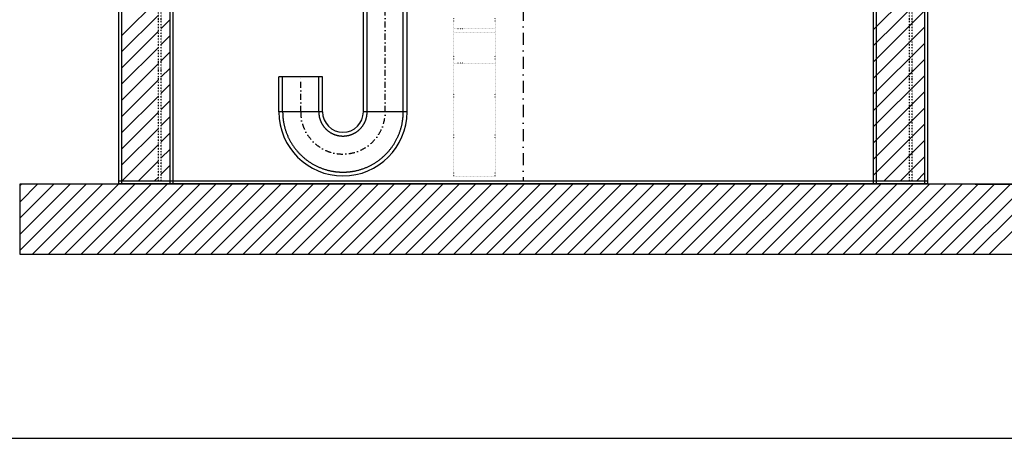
# Model space of a CAD drawing. Header units: millimetres. Extents: x 28262 to 240133, y -152087 to 56534.
# Tile 4 of 107: x 93607 to 101787, y -118837 to -115355. Entities that reach past the tile are written whole.
import ezdxf

# ---------------------------------------------------------------- set-up
doc = ezdxf.new("R2010")
doc.units = ezdxf.units.MM
doc.header["$MEASUREMENT"] = 0
for name, pattern in [('DASHDOT', [1, 0.5, -0.25, 0, -0.25]), ('Dashed', [1905, 1270, -635]), ('DĚLICÍ', [31.75, 12.7, -6.35, 0, -6.35, 0, -6.35]), ('TEČKOVANÁ', [6.35, 0, -6.35])]:
    doc.linetypes.add(name, pattern=pattern)
for name, color, linetype in [('armování', 1, 'DĚLICÍ'), ('AS-Nevid', 241, 'Dashed'), ('AS-Neviditelna', 7, 'Continuous'), ('AS-Obrys', 7, 'Continuous'), ('AS-Osy', 4, 'DASHDOT'), ('AS-Srafy', 9, 'Continuous'), ('AS_HRANA', 7, 'Continuous')]:
    doc.layers.add(name, color=color, linetype=linetype)
doc.layers.add('POPIS', color=7, linetype='Continuous', lineweight=25)
doc.layers.add('SRAFY', color=9, linetype='Continuous', lineweight=0)

msp = doc.modelspace()

# ---------------------------------------------------------------- linework, layer by layer
at = {"layer": 'armování', "color": 18, "ltscale": 0.75, "true_color": 0x000000}
for p, q in [((100998.2, -116697.5), (100998.2, -110526.3)), ((101022.2, -116697.5), (101022.2, -110526.3)), ((94759.6, -116697.5), (94759.6, -111430.9)), ((94783.6, -116697.5), (94783.6, -111430.9))]:
    msp.add_line(p, q, dxfattribs=at)
at = {"layer": 'AS-Nevid', "color": 18, "ltscale": 100, "true_color": 0x000000}
for p, q in [((96493.8, -116121.8), (96493.8, -111771.4)), ((96793.8, -116121.8), (96793.8, -111771.4)), ((95792, -116121.8), (95792, -115829.4)), ((96092, -116121.8), (96092, -115829.4))]:
    msp.add_line(p, q, dxfattribs=at)
for radius in [500.9, 200.9]:
    msp.add_arc((96292.9, -116121.8), radius, 180, 0, dxfattribs=at)
at = {"layer": 'AS-Neviditelna', "color": 18, "linetype": 'TEČKOVANÁ', "true_color": 0x000000}
for p, q in [((97213.3, -116662.4), (97213.3, -115342.4)), ((97558.3, -116662.4), (97558.3, -115342.4)), ((97558.3, -115432.4), (97213.3, -115432.4)), ((97213.3, -115462.4), (97558.3, -115462.4)), ((97558.3, -115716.3), (97213.3, -115716.3)), ((97213.3, -116662.4), (97558.3, -116662.4))]:
    msp.add_line(p, q, dxfattribs=at)
at = {"layer": 'AS-Obrys', "color": 18, "ltscale": 200, "true_color": 0x000000}
for p, q in [((94428.9, -110061.5), (94428.9, -116721.5)), ((94452.9, -110061.5), (94452.9, -116721.5)), ((101124.9, -110061.5), (101124.9, -116721.5)), ((101148.9, -110061.5), (101148.9, -116721.5)), ((94854.9, -110661.5), (94854.9, -116721.5)), ((94878.9, -110661.5), (94878.9, -116721.5)), ((100698.9, -110661.5), (100698.9, -116721.5)), ((100722.9, -110661.5), (100722.9, -116721.5))]:
    msp.add_line(p, q, dxfattribs=at)
at = {"layer": 'AS-Obrys', "color": 18, "true_color": 0x000000}
for p, q in [((96462.5, -116121.8), (96462.5, -111771.4)), ((96825, -116121.8), (96825, -111771.4)), ((96123.3, -115829.4), (95760.7, -115829.4)), ((95760.7, -116121.8), (95760.7, -115829.4)), ((96123.3, -116121.8), (96123.3, -115829.4)), ((96123.3, -116121.8), (95760.7, -116121.8)), ((96825, -116121.8), (96462.5, -116121.8)), ((101148.9, -116697.5), (94428.9, -116697.5)), ((93611.7, -116721.5), (101892.9, -116721.5)), ((93611.7, -117308.8), (93611.7, -116721.5)), ((101148.9, -116721.5), (94428.9, -116721.5)), ((101892.9, -117308.8), (93611.7, -117308.8))]:
    msp.add_line(p, q, dxfattribs=at)
for radius in [532.2, 169.6]:
    msp.add_arc((96292.9, -116121.8), radius, 180, 0, dxfattribs=at)
at = {"layer": 'AS-Osy', "color": 18, "ltscale": 200, "true_color": 0x000000}
msp.add_line((97788.9, -110061.5), (97788.9, -116697.5), dxfattribs=at)
at = {"layer": 'AS-Osy', "color": 18, "ltscale": 100, "true_color": 0x000000}
for p, q in [((96643.8, -116121.8), (96643.8, -111199.5)), ((95942, -116121.8), (95942, -115829.4))]:
    msp.add_line(p, q, dxfattribs=at)
msp.add_arc((96292.9, -116121.8), 350.9, 180, 0, dxfattribs=at)
at = {"layer": 'AS-Srafy', "color": 18, "linetype": 'Continuous', "true_color": 0x000000}
for p, q in [((100698.9, -115438.9), (101124.9, -115012.9)), ((100698.9, -115573.6), (101124.9, -115147.6)), ((94452.9, -115488.5), (94759.6, -115181.8)), ((94452.9, -115623.2), (94759.6, -115316.5)), ((100698.9, -115708.3), (101124.9, -115282.3)), ((94783.6, -115427.2), (94854.9, -115355.9)), ((94452.9, -115757.9), (94759.6, -115451.2)), ((94783.6, -115561.9), (94854.9, -115490.6)), ((100698.9, -115843), (101124.9, -115417)), ((100698.9, -115977.7), (101124.9, -115551.7)), ((94452.9, -115892.6), (94759.6, -115585.9)), ((94783.6, -115696.6), (94854.9, -115625.4)), ((94452.9, -116027.4), (94759.6, -115720.6)), ((100698.9, -116112.4), (101124.9, -115686.4)), ((94783.6, -115831.3), (94854.9, -115760.1)), ((100698.9, -116247.1), (101124.9, -115821.1)), ((94452.9, -116162.1), (94759.6, -115855.3)), ((94783.6, -115966), (94854.9, -115894.8)), ((100698.9, -116381.8), (101124.9, -115955.8)), ((94452.9, -116296.8), (94759.6, -115990)), ((94783.6, -116100.8), (94854.9, -116029.5)), ((94452.9, -116431.5), (94759.6, -116124.8)), ((100698.9, -116516.5), (101124.9, -116090.5)), ((94783.6, -116235.5), (94854.9, -116164.2)), ((100698.9, -116651.2), (101124.9, -116225.2)), ((94452.9, -116566.2), (94759.6, -116259.5)), ((94783.6, -116370.2), (94854.9, -116298.9)), ((100787.4, -116697.5), (101124.9, -116360)), ((94456.3, -116697.5), (94759.6, -116394.2)), ((94783.6, -116504.9), (94854.9, -116433.6)), ((94591, -116697.5), (94759.6, -116528.9)), ((100922.1, -116697.5), (101124.9, -116494.7)), ((94783.6, -116639.6), (94854.9, -116568.3)), ((101056.8, -116697.5), (101124.9, -116629.4)), ((94725.7, -116697.5), (94759.6, -116663.6)), ((93611.7, -116733.8), (93624, -116721.5)), ((93611.7, -116868.5), (93758.8, -116721.5)), ((93611.7, -117003.3), (93893.5, -116721.5)), ((93611.7, -117138), (94028.2, -116721.5)), ((93611.7, -117272.7), (94162.9, -116721.5)), ((93710.2, -117308.8), (94297.6, -116721.5)), ((93844.9, -117308.8), (94432.3, -116721.5)), ((93979.6, -117308.8), (94567, -116721.5)), ((94114.3, -117308.8), (94701.7, -116721.5)), ((94249, -117308.8), (94836.4, -116721.5)), ((94383.7, -117308.8), (94971.1, -116721.5)), ((94518.5, -117308.8), (95105.8, -116721.5)), ((94653.2, -117308.8), (95240.5, -116721.5)), ((94787.9, -117308.8), (95375.2, -116721.5)), ((94922.6, -117308.8), (95509.9, -116721.5)), ((95057.3, -117308.8), (95644.6, -116721.5)), ((95192, -117308.8), (95779.3, -116721.5)), ((95326.7, -117308.8), (95914, -116721.5)), ((95461.4, -117308.8), (96048.7, -116721.5)), ((95596.1, -117308.8), (96183.4, -116721.5)), ((95730.8, -117308.8), (96318.1, -116721.5)), ((95865.5, -117308.8), (96452.8, -116721.5)), ((96000.2, -117308.8), (96587.5, -116721.5)), ((96134.9, -117308.8), (96722.2, -116721.5)), ((96269.6, -117308.8), (96856.9, -116721.5)), ((96404.3, -117308.8), (96991.6, -116721.5)), ((96539, -117308.8), (97126.3, -116721.5)), ((96673.7, -117308.8), (97261.1, -116721.5)), ((96808.4, -117308.8), (97395.8, -116721.5)), ((96943.1, -117308.8), (97530.5, -116721.5)), ((97077.8, -117308.8), (97665.2, -116721.5)), ((97212.5, -117308.8), (97799.9, -116721.5)), ((97347.2, -117308.8), (97934.6, -116721.5)), ((97481.9, -117308.8), (98069.3, -116721.5)), ((97616.6, -117308.8), (98204, -116721.5)), ((97751.3, -117308.8), (98338.7, -116721.5)), ((97886, -117308.8), (98473.4, -116721.5)), ((98020.8, -117308.8), (98608.1, -116721.5)), ((98155.5, -117308.8), (98742.8, -116721.5)), ((98290.2, -117308.8), (98877.5, -116721.5)), ((98424.9, -117308.8), (99012.2, -116721.5)), ((98559.6, -117308.8), (99146.9, -116721.5)), ((98694.3, -117308.8), (99281.6, -116721.5)), ((98829, -117308.8), (99416.3, -116721.5)), ((98963.7, -117308.8), (99551, -116721.5)), ((99098.4, -117308.8), (99685.7, -116721.5)), ((99233.1, -117308.8), (99820.4, -116721.5)), ((99367.8, -117308.8), (99955.1, -116721.5)), ((99502.5, -117308.8), (100089.8, -116721.5)), ((99637.2, -117308.8), (100224.5, -116721.5)), ((99771.9, -117308.8), (100359.2, -116721.5)), ((99906.6, -117308.8), (100493.9, -116721.5)), ((100041.3, -117308.8), (100628.6, -116721.5)), ((100176, -117308.8), (100763.4, -116721.5)), ((100310.7, -117308.8), (100898.1, -116721.5)), ((100445.4, -117308.8), (101032.8, -116721.5)), ((100580.1, -117308.8), (101167.4, -116721.5)), ((100714.8, -117308.8), (101301.5, -116722.1)), ((100849.5, -117308.8), (101435.7, -116722.6)), ((100984.2, -117308.8), (101570, -116723.1)), ((101118.9, -117308.8), (101704.7, -116723.1)), ((101253.6, -117308.8), (101839.4, -116723.1)), ((101388.3, -117308.8), (101892.9, -116804.3)), ((101523.1, -117308.8), (101892.9, -116939)), ((101657.8, -117308.8), (101892.9, -117073.7))]:
    msp.add_line(p, q, dxfattribs=at)
at = {"layer": 'AS_HRANA', "color": 18, "true_color": 0x000000}
msp.add_line((101546.2, -116723.1), (102636.6, -116723.1), dxfattribs=at)
at = {"layer": 'POPIS'}
msp.add_line((87431.6, -118836.7), (128509.9, -118836.7), dxfattribs=at)
at = {"layer": 'SRAFY', "color": 18, "true_color": 0x000000}
msp.add_line((101148.9, -116091.5), (101148.9, -116067.5), dxfattribs=at)

doc.saveas('drawing.dxf')
